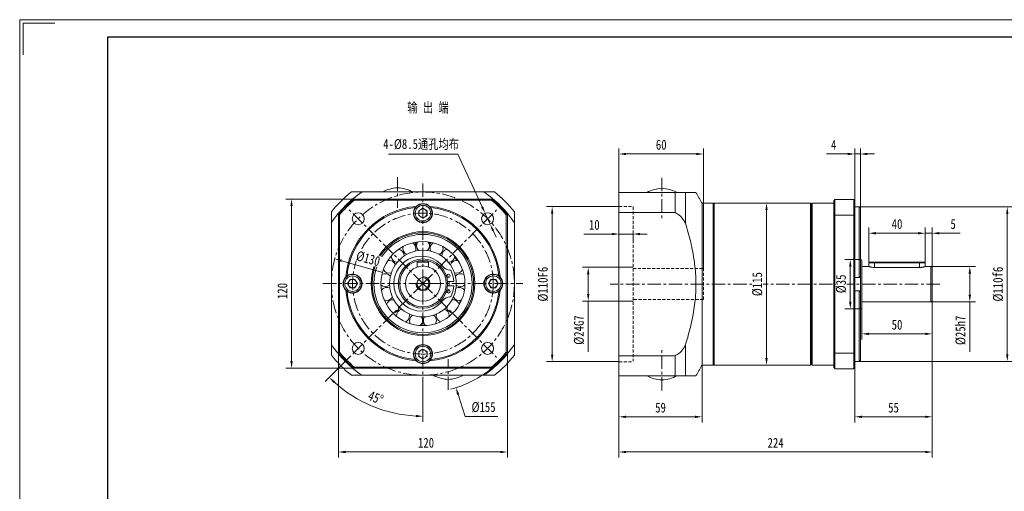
# Model space of a CAD drawing. Header units: millimetres. Extents: x -162 to 887, y -159 to 583.
# Tile 2 of 3: x -162 to 537, y 249 to 583. Entities that reach past the tile are written whole.
import ezdxf

# ---------------------------------------------------------------- set-up
doc = ezdxf.new("R2010")
doc.units = ezdxf.units.MM
doc.header["$LTSCALE"] = 1.5
doc.linetypes.add('CENTER', pattern=[10.16, 6.35, -1.27, 1.27, -1.27])
doc.linetypes.add('DASHED', pattern=[0.75, 0.5, -0.25])
doc.layers.get('0').update_dxf_attribs({"lineweight": 18})
for name, color, linetype, lineweight in [('1轮廓实线层', 7, 'Continuous', 18), ('3中心线层', 1, 'CENTER', 18), ('4虚线层', 6, 'DASHED', 18), ('7标注层', 4, 'Continuous', 18), ('图框_外框线', 7, 'Continuous', 18)]:
    doc.layers.add(name, color=color, linetype=linetype, lineweight=lineweight)
doc.styles.add('PC_TEXTSTYLE', font='txt', dxfattribs={"width": 0.8})
doc.styles.add('TH_GBDIM', font='txt', dxfattribs={"width": 0.8})
doc.dimstyles.new('TH_GBDIM', dxfattribs={"dimscale": 2, "dimtxt": 3.5, "dimasz": 2.5, "dimexe": 2, "dimexo": 0, "dimgap": 1.5, "dimtad": 1, "dimdec": 1, "dimdsep": 46, "dimtxsty": 'TH_GBDIM', "dimcen": 2.5, "dimdle": 5, "dimclrd": 4, "dimclre": 4, "dimclrt": 3, "dimadec": 0, "dimazin": 2, "dimtfac": 0.714286, "dimtdec": 1, "dimtmove": 0, "dimatfit": 3, "dimfxl": 1, "dimtolj": 1, "dimarcsym": 0})

# ---------------------------------------------------------------- blocks, each defined once
blk = doc.blocks.new('*X6')
at = {"layer": '7标注层', "transparency": 16777216}
for points in [[(268.35, 277.34), (268.35, 275.68), (263.35, 276.51)], [(480.85, 277.34), (480.85, 275.68), (485.85, 276.51)]]:
    blk.add_hatch(color=4, dxfattribs=at).paths.add_polyline_path(points, flags=0)
at = {"layer": '7标注层', "color": 4, "transparency": 16777216}
for p, q in [((263.35, 330.99), (263.35, 272.51)), ((485.85, 330.99), (485.85, 272.51)), ((268.35, 276.51), (480.85, 276.51))]:
    blk.add_line(p, q, dxfattribs=at)
at = {"layer": '7标注层', "color": 3, "transparency": 16777216, "insert": (374.6, 283.01), "char_height": 7, "width": 22.5244, "attachment_point": 5, "style": 'TH_GBDIM'}
blk.add_mtext('224', dxfattribs=at)
blk = doc.blocks.new('*X7')
at = {"layer": '7标注层', "transparency": 16777216}
for points in [[(268.35, 302.3), (268.35, 300.64), (263.35, 301.47)], [(317.35, 302.3), (317.35, 300.64), (322.35, 301.47)]]:
    blk.add_hatch(color=4, dxfattribs=at).paths.add_polyline_path(points, flags=0)
at = {"layer": '7标注层', "color": 4, "transparency": 16777216}
for p, q in [((322.35, 338.1), (322.35, 297.47)), ((263.35, 331.4), (263.35, 297.47)), ((268.35, 301.47), (317.35, 301.47))]:
    blk.add_line(p, q, dxfattribs=at)
at = {"layer": '7标注层', "color": 3, "transparency": 16777216, "insert": (292.85, 307.97), "char_height": 7, "width": 14.1244, "attachment_point": 5, "style": 'TH_GBDIM'}
blk.add_mtext('59', dxfattribs=at)
blk = doc.blocks.new('*X8')
at = {"layer": '7标注层', "transparency": 16777216}
for points in [[(268.35, 488.77), (268.35, 487.1), (263.35, 487.94)], [(318.35, 488.77), (318.35, 487.1), (323.35, 487.94)]]:
    blk.add_hatch(color=4, dxfattribs=at).paths.add_polyline_path(points, flags=0)
at = {"layer": '7标注层', "color": 4, "transparency": 16777216}
for p, q in [((263.35, 459.8), (263.35, 491.94)), ((323.35, 406.6), (323.35, 491.94)), ((268.35, 487.94), (318.35, 487.94))]:
    blk.add_line(p, q, dxfattribs=at)
at = {"layer": '7标注层', "color": 3, "transparency": 16777216, "insert": (293.35, 494.44), "char_height": 7, "width": 14.3733, "attachment_point": 5, "style": 'TH_GBDIM'}
blk.add_mtext('60', dxfattribs=at)
blk = doc.blocks.new('*X9')
at = {"layer": '7标注层', "transparency": 16777216}
for points in [[(258.35, 431.97), (258.35, 430.3), (263.35, 431.13)], [(278.35, 431.97), (278.35, 430.3), (273.35, 431.13)]]:
    blk.add_hatch(color=4, dxfattribs=at).paths.add_polyline_path(points, flags=0)
at = {"layer": '7标注层', "color": 4, "transparency": 16777216}
for p, q in [((258.35, 431.13), (238.28, 431.13)), ((263.35, 431.78), (263.35, 427.13)), ((273.35, 431.13), (263.35, 431.13)), ((273.35, 431.78), (273.35, 427.13)), ((278.35, 431.13), (283.35, 431.13))]:
    blk.add_line(p, q, dxfattribs=at)
at = {"layer": '7标注层', "color": 3, "transparency": 16777216, "insert": (245.81, 437.63), "char_height": 7, "width": 13.3156, "attachment_point": 5, "style": 'TH_GBDIM'}
blk.add_mtext('10', dxfattribs=at)
blk = doc.blocks.new('*X10')
at = {"layer": '7标注层', "transparency": 16777216}
for points in [[(215.06, 445.6), (216.72, 445.6), (215.89, 450.6)], [(215.06, 345.6), (216.72, 345.6), (215.89, 340.6)]]:
    blk.add_hatch(color=4, dxfattribs=at).paths.add_polyline_path(points, flags=0)
at = {"layer": '7标注层', "color": 4, "transparency": 16777216}
for p, q in [((263.35, 450.6), (211.89, 450.6)), ((215.89, 445.6), (215.89, 345.6)), ((263.35, 340.6), (211.89, 340.6))]:
    blk.add_line(p, q, dxfattribs=at)
at = {"layer": '7标注层', "color": 3, "transparency": 16777216, "insert": (209.39, 395.6), "char_height": 7, "width": 46.6044, "attachment_point": 5, "rotation": 90, "style": 'TH_GBDIM'}
blk.add_mtext('%%C110F6', dxfattribs=at)
blk = doc.blocks.new('*X11')
at = {"layer": '7标注层', "transparency": 16777216}
for points in [[(240.67, 402.6), (242.34, 402.6), (241.5, 407.6)], [(240.67, 388.6), (242.34, 388.6), (241.5, 383.6)]]:
    blk.add_hatch(color=4, dxfattribs=at).paths.add_polyline_path(points, flags=0)
at = {"layer": '7标注层', "color": 4, "transparency": 16777216}
for p, q in [((273.35, 407.6), (237.5, 407.6)), ((241.5, 402.6), (241.5, 388.6)), ((273.35, 383.6), (237.5, 383.6)), ((241.5, 383.6), (241.5, 347.53))]:
    blk.add_line(p, q, dxfattribs=at)
at = {"layer": '7标注层', "color": 3, "transparency": 16777216, "insert": (235, 363.06), "char_height": 7, "width": 38.5778, "attachment_point": 5, "rotation": 90, "style": 'TH_GBDIM'}
blk.add_mtext('%%C24G7', dxfattribs=at)
blk = doc.blocks.new('*X12')
at = {"layer": '7标注层', "transparency": 16777216}
for points in [[(440.85, 361.15), (440.85, 359.48), (435.85, 360.32)], [(480.85, 361.15), (480.85, 359.48), (485.85, 360.32)]]:
    blk.add_hatch(color=4, dxfattribs=at).paths.add_polyline_path(points, flags=0)
at = {"layer": '7标注层', "color": 4, "transparency": 16777216}
for p, q in [((435.85, 379.49), (435.85, 356.32)), ((485.85, 378.41), (485.85, 356.32)), ((440.85, 360.32), (480.85, 360.32))]:
    blk.add_line(p, q, dxfattribs=at)
at = {"layer": '7标注层', "color": 3, "transparency": 16777216, "insert": (460.85, 366.82), "char_height": 7, "width": 14.1867, "attachment_point": 5, "style": 'TH_GBDIM'}
blk.add_mtext('50', dxfattribs=at)
blk = doc.blocks.new('*X13')
at = {"layer": '7标注层', "transparency": 16777216}
for points in [[(435.85, 302.3), (435.85, 300.64), (430.85, 301.47)], [(480.85, 302.3), (480.85, 300.64), (485.85, 301.47)]]:
    blk.add_hatch(color=4, dxfattribs=at).paths.add_polyline_path(points, flags=0)
at = {"layer": '7标注层', "color": 4, "transparency": 16777216}
for p, q in [((485.85, 384.49), (485.85, 297.47)), ((430.85, 338.6), (430.85, 297.47)), ((480.85, 301.47), (435.85, 301.47))]:
    blk.add_line(p, q, dxfattribs=at)
at = {"layer": '7标注层', "color": 3, "transparency": 16777216, "insert": (458.35, 307.97), "char_height": 7, "width": 14, "attachment_point": 5, "style": 'TH_GBDIM'}
blk.add_mtext('55', dxfattribs=at)
blk = doc.blocks.new('*X14')
at = {"layer": '7标注层', "transparency": 16777216}
for points in [[(425.85, 488.77), (425.85, 487.1), (430.85, 487.94)], [(439.85, 488.77), (439.85, 487.1), (434.85, 487.94)]]:
    blk.add_hatch(color=4, dxfattribs=at).paths.add_polyline_path(points, flags=0)
at = {"layer": '7标注层', "color": 4, "transparency": 16777216}
for p, q in [((430.85, 454.8), (430.85, 491.94)), ((434.85, 449.52), (434.85, 491.94)), ((425.85, 487.94), (410.85, 487.94)), ((434.85, 487.94), (430.85, 487.94)), ((439.85, 487.94), (444.85, 487.94))]:
    blk.add_line(p, q, dxfattribs=at)
at = {"layer": '7标注层', "color": 3, "transparency": 16777216, "insert": (415.85, 494.44), "char_height": 7, "width": 6.8444, "attachment_point": 5, "style": 'TH_GBDIM'}
blk.add_mtext('4', dxfattribs=at)
blk = doc.blocks.new('*X15')
at = {"layer": '7标注层', "transparency": 16777216}
for points in [[(445.85, 432.55), (445.85, 430.88), (440.85, 431.71)], [(475.85, 432.55), (475.85, 430.88), (480.85, 431.71)]]:
    blk.add_hatch(color=4, dxfattribs=at).paths.add_polyline_path(points, flags=0)
at = {"layer": '7标注层', "color": 4, "transparency": 16777216}
for p, q in [((440.85, 411.09), (440.85, 435.71)), ((480.85, 411.09), (480.85, 435.71)), ((445.85, 431.71), (475.85, 431.71))]:
    blk.add_line(p, q, dxfattribs=at)
at = {"layer": '7标注层', "color": 3, "transparency": 16777216, "insert": (460.85, 438.21), "char_height": 7, "width": 14.56, "attachment_point": 5, "style": 'TH_GBDIM'}
blk.add_mtext('40', dxfattribs=at)
blk = doc.blocks.new('*X16')
at = {"layer": '7标注层', "transparency": 16777216}
for points in [[(475.85, 432.55), (475.85, 430.88), (480.85, 431.71)], [(490.85, 432.55), (490.85, 430.88), (485.85, 431.71)]]:
    blk.add_hatch(color=4, dxfattribs=at).paths.add_polyline_path(points, flags=0)
at = {"layer": '7标注层', "color": 4, "transparency": 16777216}
for p, q in [((480.85, 411.09), (480.85, 435.71)), ((485.85, 407.49), (485.85, 435.71)), ((475.85, 431.71), (470.85, 431.71)), ((480.85, 431.71), (485.85, 431.71)), ((490.85, 431.71), (505.58, 431.71))]:
    blk.add_line(p, q, dxfattribs=at)
at = {"layer": '7标注层', "color": 3, "transparency": 16777216, "insert": (500.71, 438.21), "char_height": 7, "width": 6.0356, "attachment_point": 5, "style": 'TH_GBDIM'}
blk.add_mtext('5', dxfattribs=at)
blk = doc.blocks.new('*X21')
at = {"layer": '7标注层', "transparency": 16777216}
for points in [[(538.31, 445.39), (539.98, 445.39), (539.14, 450.39)], [(538.31, 345.8), (539.98, 345.8), (539.14, 340.8)]]:
    blk.add_hatch(color=4, dxfattribs=at).paths.add_polyline_path(points, flags=0)
at = {"layer": '7标注层', "color": 4, "transparency": 16777216}
for p, q in [((434.05, 450.39), (543.14, 450.39)), ((539.14, 445.39), (539.14, 345.8)), ((434.05, 340.8), (543.14, 340.8))]:
    blk.add_line(p, q, dxfattribs=at)
at = {"layer": '7标注层', "color": 3, "transparency": 16777216, "insert": (532.64, 395.6), "char_height": 7, "width": 46.6044, "attachment_point": 5, "rotation": 90, "style": 'TH_GBDIM'}
blk.add_mtext('%%C110f6', dxfattribs=at)
blk = doc.blocks.new('*X23')
at = {"layer": '7标注层', "transparency": 16777216}
for points in [[(511.69, 403.1), (513.36, 403.1), (512.53, 408.1)], [(511.69, 388.1), (513.36, 388.1), (512.53, 383.1)]]:
    blk.add_hatch(color=4, dxfattribs=at).paths.add_polyline_path(points, flags=0)
at = {"layer": '7标注层', "color": 4, "transparency": 16777216}
for p, q in [((484.85, 408.1), (516.53, 408.1)), ((512.53, 403.1), (512.53, 388.1)), ((484.85, 383.1), (516.53, 383.1)), ((512.53, 383.1), (512.53, 347.56))]:
    blk.add_line(p, q, dxfattribs=at)
at = {"layer": '7标注层', "color": 3, "transparency": 16777216, "insert": (506.03, 362.83), "char_height": 7, "width": 38.5778, "attachment_point": 5, "rotation": 90, "style": 'TH_GBDIM'}
blk.add_mtext('%%C25h7', dxfattribs=at)
blk = doc.blocks.new('*X24')
at = {"layer": '7标注层', "transparency": 16777216}
for points in [[(166.95, 450.7), (165.43, 450), (168.29, 445.81)], [(174.7, 433.9), (173.19, 433.2), (171.85, 438.09)]]:
    blk.add_hatch(color=4, dxfattribs=at).paths.add_polyline_path(points, flags=0)
at = {"layer": '7标注层', "color": 4, "transparency": 16777216}
for p, q in [((99.7, 487.86), (148.87, 487.86)), ((148.87, 487.86), (166.19, 450.35)), ((171.85, 438.09), (168.29, 445.81)), ((173.94, 433.55), (176.04, 429.01))]:
    blk.add_line(p, q, dxfattribs=at)
at = {"layer": '7标注层', "color": 3, "transparency": 16777216, "insert": (122.79, 494.59), "char_height": 7, "width": 110.1333, "attachment_point": 5, "style": 'TH_GBDIM'}
blk.add_mtext('4-%%C8.5通孔均布', dxfattribs=at)
blk = doc.blocks.new('*X25')
at = {"layer": '7标注层', "transparency": 16777216}
for points in [[(69.11, 277.34), (69.11, 275.68), (64.11, 276.51)], [(179.11, 277.34), (179.11, 275.68), (184.11, 276.51)]]:
    blk.add_hatch(color=4, dxfattribs=at).paths.add_polyline_path(points, flags=0)
at = {"layer": '7标注层', "color": 4, "transparency": 16777216}
for p, q in [((64.11, 346.94), (64.11, 272.51)), ((184.11, 346.94), (184.11, 272.51)), ((69.11, 276.51), (179.11, 276.51))]:
    blk.add_line(p, q, dxfattribs=at)
at = {"layer": '7标注层', "color": 3, "transparency": 16777216, "insert": (126.31, 283.01), "char_height": 7, "width": 21.28, "attachment_point": 5, "style": 'TH_GBDIM'}
blk.add_mtext('120', dxfattribs=at)
blk = doc.blocks.new('*X26')
at = {"layer": '7标注层', "transparency": 16777216}
for points in [[(29.96, 450.99), (31.63, 450.99), (30.79, 455.99)], [(29.96, 340.99), (31.63, 340.99), (30.79, 335.99)]]:
    blk.add_hatch(color=4, dxfattribs=at).paths.add_polyline_path(points, flags=0)
at = {"layer": '7标注层', "color": 4, "transparency": 16777216}
for p, q in [((75.05, 455.99), (26.79, 455.99)), ((30.79, 340.99), (30.79, 450.99)), ((75.05, 335.99), (26.79, 335.99))]:
    blk.add_line(p, q, dxfattribs=at)
at = {"layer": '7标注层', "color": 3, "transparency": 16777216, "insert": (24.29, 390.74), "char_height": 7, "width": 21.28, "attachment_point": 5, "rotation": 90, "style": 'TH_GBDIM'}
blk.add_mtext('120', dxfattribs=at)
blk = doc.blocks.new('*X27')
at = {"transparency": 16777216}
for points in [[(60.61, 325.39), (61.76, 326.6), (57.56, 329.44)], [(119.13, 302.84), (119.08, 301.17), (124.11, 301.87)]]:
    blk.add_hatch(color=4, dxfattribs=at).paths.add_polyline_path(points, flags=0)
at = {"color": 4, "transparency": 16777216}
for p, q in [((71.76, 343.64), (54.73, 326.61)), ((124.11, 324.99), (124.11, 297.87))]:
    blk.add_line(p, q, dxfattribs=at)
blk.add_arc((124.11, 395.99), 94.12, 228.04428, 266.95572, dxfattribs=at)
at = {"color": 3, "transparency": 16777216, "insert": (90.58, 315.04), "char_height": 7, "width": 25.1409, "attachment_point": 5, "rotation": 337.5, "style": 'TH_GBDIM'}
blk.add_mtext('45%%D', dxfattribs=at)
blk = doc.blocks.new('*X28')
at = {"layer": '7标注层', "transparency": 16777216}
blk.add_hatch(color=4, dxfattribs=at).paths.add_polyline_path([(149.87, 317.61), (148.28, 317.11), (147.56, 322.12)], flags=0)
at = {"layer": '7标注层', "color": 4, "transparency": 16777216}
for p, q in [((124.11, 390.99), (124.11, 400.99)), ((119.11, 395.99), (129.11, 395.99)), ((154.03, 301.75), (149.08, 317.36)), ((177.3, 301.75), (154.03, 301.75))]:
    blk.add_line(p, q, dxfattribs=at)
blk.add_arc((124.11, 395.99), 77.5, 284.66166, 309.26803, dxfattribs=at)
at = {"layer": '7标注层', "color": 3, "transparency": 16777216, "insert": (167.17, 308.25), "char_height": 7, "width": 30.5511, "attachment_point": 5, "style": 'TH_GBDIM'}
blk.add_mtext('%%C155', dxfattribs=at)
blk = doc.blocks.new('*X31')
at = {"layer": '7标注层', "transparency": 16777216}
for points in [[(426.83, 408.1), (428.5, 408.1), (427.66, 413.1)], [(426.83, 383.1), (428.5, 383.1), (427.66, 378.1)]]:
    blk.add_hatch(color=4, dxfattribs=at).paths.add_polyline_path(points, flags=0)
at = {"layer": '7标注层', "color": 4, "transparency": 16777216}
for p, q in [((434.85, 413.1), (423.66, 413.1)), ((427.66, 408.1), (427.66, 383.1)), ((434.85, 378.1), (423.66, 378.1))]:
    blk.add_line(p, q, dxfattribs=at)
at = {"layer": '7标注层', "color": 3, "transparency": 16777216, "insert": (421.16, 395.79), "char_height": 7, "width": 22.5867, "attachment_point": 5, "rotation": 90, "style": 'TH_GBDIM'}
blk.add_mtext('%%C35', dxfattribs=at)
blk = doc.blocks.new('*X32')
at = {"layer": '7标注层', "transparency": 16777216}
for points in [[(367.32, 448.1), (368.99, 448.1), (368.15, 453.1)], [(367.32, 343.1), (368.99, 343.1), (368.15, 338.1)]]:
    blk.add_hatch(color=4, dxfattribs=at).paths.add_polyline_path(points, flags=0)
at = {"layer": '7标注层', "color": 4, "transparency": 16777216}
for p, q in [((368.47, 453.1), (364.15, 453.1)), ((368.15, 448.1), (368.15, 343.1)), ((368.47, 338.1), (364.15, 338.1))]:
    blk.add_line(p, q, dxfattribs=at)
at = {"layer": '7标注层', "color": 3, "transparency": 16777216, "insert": (361.65, 395.6), "char_height": 7, "width": 30.5511, "attachment_point": 5, "rotation": 90, "style": 'TH_GBDIM'}
blk.add_mtext('%%C115', dxfattribs=at)
blk = doc.blocks.new('*X33')
at = {"layer": '7标注层', "transparency": 16777216}
blk.add_hatch(color=4, dxfattribs=at).paths.add_polyline_path([(66.56, 412.98), (66.11, 411.37), (61.52, 413.53)], flags=0)
at = {"layer": '7标注层', "color": 4, "transparency": 16777216}
blk.add_line((95.67, 403.96), (66.33, 412.18), dxfattribs=at)
at = {"layer": '7标注层', "color": 3, "transparency": 16777216, "insert": (85.16, 413.65), "char_height": 7, "width": 33.3122, "attachment_point": 5, "rotation": 344.34771, "style": 'TH_GBDIM'}
blk.add_mtext('%%C130', dxfattribs=at)

msp = doc.modelspace()

# ---------------------------------------------------------------- linework, layer by layer
at = {"color": 7, "linetype": 'Continuous', "lineweight": 15}
for p, q in [((75.051671, 455.988709), (173.158757, 455.988709)), ((172.872521, 455.188707), (75.337907, 455.188707)), ((303.187582, 460.595613), (263.347009, 460.595613)), ((263.347009, 460.595613), (263.347009, 446.401617)), ((303.187582, 446.401617), (303.187582, 460.595613)), ((310.482524, 438.801926), (310.482524, 460.595613)), ((415.847009, 444.362918), (415.847009, 454.795613)), ((416.647009, 455.595613), (416.647009, 444.649156)), ((430.047009, 455.595613), (416.647009, 455.595613)), ((430.047009, 444.649156), (430.047009, 455.595613)), ((430.847009, 454.795613), (430.847009, 444.362918)), ((121.105216, 447.720759), (124.105215, 449.45281)), ((121.105216, 444.256656), (121.105216, 447.720759)), ((124.105215, 449.45281), (127.105215, 447.720759)), ((127.105215, 447.720759), (127.105215, 444.256656)), ((322.347009, 453.095613), (322.347009, 338.095613)), ((330.347009, 453.095613), (330.347009, 338.095613)), ((330.847009, 453.095613), (330.847009, 338.095613)), ((399.347009, 338.095613), (399.347009, 453.095613)), ((399.847009, 452.595613), (399.847009, 338.595613)), ((400.647009, 453.095613), (400.647009, 395.595613)), ((434.047009, 450.389988), (430.847009, 450.389988)), ((434.047009, 400.347083), (434.047009, 450.389988)), ((434.847009, 449.516388), (434.847009, 401.090158)), ((59.105215, 446.794711), (59.105215, 439.195022)), ((64.105218, 346.935165), (64.105218, 445.042249)), ((64.905217, 444.756013), (64.905217, 347.221405)), ((124.105215, 442.524605), (121.105216, 444.256656)), ((127.105215, 444.256656), (124.105215, 442.524605)), ((183.305217, 347.221405), (183.305217, 444.756013)), ((184.105215, 445.042249), (184.105215, 346.935165)), ((189.105214, 446.794711), (189.105214, 439.195022)), ((263.347009, 344.78961), (263.347009, 446.401617)), ((263.347009, 446.401617), (303.187582, 446.401617)), ((415.847009, 346.828309), (415.847009, 444.362918)), ((416.647009, 444.649156), (416.647009, 346.542071)), ((416.647009, 444.649156), (430.047009, 444.649156)), ((430.047009, 346.542071), (430.047009, 444.649156)), ((430.847009, 444.362918), (430.847009, 346.828309)), ((59.105215, 439.195022), (59.105215, 352.782395)), ((189.105214, 439.195022), (189.105214, 352.782395)), ((110.70135, 415.49377), (110.708857, 415.757196)), ((120.505215, 411.488708), (120.105216, 411.088708)), ((120.105216, 411.088708), (120.105216, 407.831427)), ((128.105215, 411.088708), (120.105216, 411.088708)), ((120.505215, 411.488708), (127.705216, 411.488708)), ((127.705216, 411.488708), (128.105215, 411.088708)), ((128.105215, 411.088708), (128.105215, 407.831427)), ((435.847009, 412.095613), (435.847009, 395.595613)), ((440.847009, 410.695613), (440.847009, 408.095613)), ((444.847009, 410.695613), (440.847009, 410.695613)), ((441.247009, 411.095613), (444.847009, 411.095613)), ((444.847009, 411.095613), (476.847009, 411.095613)), ((444.847009, 410.695613), (444.847009, 411.095613)), ((476.847009, 410.695613), (444.847009, 410.695613)), ((444.847009, 410.695613), (444.847009, 407.438333)), ((476.847009, 407.438333), (444.847009, 407.438333)), ((476.847009, 411.095613), (480.447009, 411.095613)), ((476.847009, 411.095613), (476.847009, 410.695613)), ((480.847009, 410.695613), (476.847009, 410.695613)), ((476.847009, 410.695613), (476.847009, 407.438333)), ((480.847009, 410.695613), (480.847009, 408.095613)), ((484.847009, 395.595613), (484.847009, 408.095613)), ((485.847009, 407.095613), (485.847009, 395.595613)), ((70.641113, 395.988708), (72.373165, 398.988708)), ((72.373165, 398.988708), (75.837267, 398.988708)), ((75.837267, 398.988708), (77.569319, 395.988708)), ((143.892901, 405.488708), (143.223672, 405.488708)), ((170.641113, 395.988708), (172.373164, 398.988708)), ((172.373164, 398.988708), (175.837265, 398.988708)), ((175.837265, 398.988708), (177.569316, 395.988708)), ((430.847009, 400.347083), (434.047009, 400.347083)), ((434.847009, 390.033425), (434.847009, 401.165886)), ((72.373165, 392.988708), (70.641113, 395.988708)), ((75.837267, 392.988708), (72.373165, 392.988708)), ((77.569319, 395.988708), (75.837267, 392.988708)), ((141.540811, 397.488708), (146.003902, 397.488708)), ((146.003902, 394.488708), (141.540811, 394.488708)), ((172.373164, 392.988708), (170.641113, 395.988708)), ((175.837265, 392.988708), (172.373164, 392.988708)), ((177.569316, 395.988708), (175.837265, 392.988708)), ((400.647009, 395.595613), (400.647009, 338.095613)), ((435.847009, 395.595613), (435.847009, 379.095613)), ((484.847009, 383.095613), (484.847009, 395.595613)), ((485.847009, 395.595613), (485.847009, 384.095613)), ((143.223672, 386.488708), (143.892901, 386.488708)), ((434.047009, 390.844143), (430.847009, 390.844143)), ((434.047009, 340.801238), (434.047009, 390.844143)), ((434.847009, 390.101068), (434.847009, 341.674838)), ((107.684852, 378.945154), (107.175356, 378.497152)), ((107.684852, 378.945154), (107.175356, 378.497152)), ((141.035077, 378.497152), (140.52558, 378.945154)), ((141.035077, 378.497152), (140.52558, 378.945154)), ((142.782981, 372.725672), (142.812276, 373.2454)), ((59.105215, 352.782395), (59.105215, 345.182706)), ((189.105214, 352.782395), (189.105214, 345.182706)), ((310.482524, 330.595613), (310.482524, 352.389301)), ((121.105216, 347.720758), (124.105215, 349.452809)), ((121.105216, 344.256659), (121.105216, 347.720758)), ((124.105215, 342.524607), (121.105216, 344.256659)), ((124.105215, 349.452809), (127.105215, 347.720758)), ((127.105215, 344.256659), (124.105215, 342.524607)), ((127.105215, 347.720758), (127.105215, 344.256659)), ((263.347009, 344.78961), (263.347009, 330.595613)), ((303.187582, 344.78961), (263.347009, 344.78961)), ((303.187582, 330.595613), (303.187582, 344.78961)), ((415.847009, 336.395613), (415.847009, 346.828309)), ((416.647009, 346.542071), (416.647009, 335.595613)), ((430.047009, 346.542071), (416.647009, 346.542071)), ((430.047009, 335.595613), (430.047009, 346.542071)), ((430.847009, 346.828309), (430.847009, 336.395613)), ((173.158757, 335.988708), (75.051671, 335.988708)), ((75.337907, 336.788707), (172.872521, 336.788707)), ((430.847009, 340.801238), (434.047009, 340.801238)), ((263.347009, 330.595613), (303.187582, 330.595613)), ((416.647009, 335.595613), (430.047009, 335.595613))]:
    msp.add_line(p, q, dxfattribs=at)
for points in [[(141.512837, 402.541166), (141.852205, 401.556862), (142.213093, 400.238975)], [(142.213093, 391.738441), (141.852205, 390.420554), (141.512837, 389.436251)], [(142.644633, 397.488708), (142.705215, 395.988708), (142.644633, 394.488708)], [(97.03497, 384.242023), (97.020363, 383.9669), (97.02632, 383.468275)]]:
    msp.add_lwpolyline(points, dxfattribs=at)
for centre, radius in [((124.105215, 445.988708), 6.5), ((124.105215, 445.988708), 5.5), ((78.143274, 441.950649), 4.25), ((170.067156, 441.950649), 4.25), ((124.105215, 395.988708), 36.8), ((124.105215, 395.988708), 36), ((124.105215, 395.988708), 34.9), ((124.105215, 395.988708), 29.833333), ((124.105215, 395.988708), 23.666667), ((124.105215, 395.988708), 17.5), ((124.105215, 395.988708), 16.5), ((124.105215, 395.988708), 12.5), ((74.105215, 395.988708), 6.5), ((74.105215, 395.988708), 5.5), ((124.105215, 395.988708), 4.25), ((142.187251, 401.488708), 1.25), ((174.105215, 395.988708), 6.5), ((174.105215, 395.988708), 5.5), ((142.187251, 390.488708), 1.25), ((78.143274, 350.026767), 4.25), ((124.105215, 345.988708), 6.5), ((124.105215, 345.988708), 5.5), ((170.067156, 350.026767), 4.25)]:
    msp.add_circle(centre, radius, dxfattribs=at)
for centre, radius, start, end in [((107.280639, 439.016356), 25, 92.694866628, 118.49075525), ((104.929791, 439.016356), 25, 61.50924475, 87.305133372), ((295.022433, 438.623261), 25, 92.694866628, 118.49075525), ((292.671585, 438.623261), 25, 61.50924475, 87.305133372), ((124.105215, 395.988708), 78.049891, 123.612483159, 146.387516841), ((124.105215, 395.988708), 82.5, 128.012279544, 141.987720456), ((124.105215, 395.988708), 77.5, 129.268026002, 140.731973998), ((124.105215, 395.988708), 76.7, 129.480742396, 140.519257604), ((124.105215, 395.988708), 78.049891, 33.612483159, 56.387516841), ((124.105215, 395.988708), 76.7, 39.480742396, 50.519257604), ((124.105215, 395.988708), 77.5, 39.268026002, 50.731973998), ((124.105215, 395.988708), 82.5, 38.012279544, 51.987720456), ((124.105215, 395.988708), 55, 94.955981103, 175.044018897), ((124.105215, 395.988708), 54.2, 95.818375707, 174.181624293), ((124.105215, 445.988708), 6.75, 144.489259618, 35.510740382), ((124.105215, 445.988708), 6.75, 45.257520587, 134.742479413), ((124.105215, 445.988708), 3, 120, 180), ((124.105215, 445.988708), 3, 60, 120), ((124.105215, 445.988708), 3, 0, 60), ((124.105215, 395.988708), 55, 4.955981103, 85.044018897), ((124.105215, 395.988708), 54.2, 5.818375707, 84.181624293), ((124.105215, 445.988708), 3, 180, 240), ((124.105215, 445.988708), 3, 240, 300), ((124.105215, 445.988708), 3, 300, 360), ((106.083857, 415.757197), 4.625, 360, 80.569804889), ((114.442001, 420.93234), 4.625, 162.959606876, 246.794570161), ((114.442001, 420.93234), 4.625, 0, 59.3933343), ((124.105215, 420.388708), 6.7565, 130.953160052, 151.166174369), ((124.105215, 420.388708), 6.7565, 130.953160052, 151.166174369), ((114.442001, 420.93234), 4.625, 335.558371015, 0), ((124.105215, 420.388708), 5.9565, 135.530330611, 155.948185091), ((124.105215, 422.738708), 4.625, 141.783136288, 225.618099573), ((124.105215, 422.738708), 4.625, 314.381900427, 360), ((124.105215, 422.738708), 4.625, 0, 38.216863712), ((124.105215, 420.388708), 5.9565, 24.051814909, 44.469669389), ((124.105215, 420.388708), 6.7565, 28.833825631, 49.046839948), ((124.105215, 420.388708), 6.7565, 28.833825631, 49.046839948), ((133.76843, 420.93234), 4.625, 120.6066657, 204.441628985), ((133.76843, 420.93234), 4.625, 293.205429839, 0), ((142.126574, 415.757197), 4.625, 99.430195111, 183.265158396), ((133.76843, 420.93234), 4.625, 0, 17.040393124), ((106.083857, 415.757197), 4.625, 184.136077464, 267.971040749), ((122.975215, 395.988708), 19.5, 37.43371061, 322.56628939), ((142.126574, 415.757197), 4.625, 272.028959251, 355.863922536), ((124.105215, 395.988708), 29.36, 34.282835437, 39.834811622), ((434.847009, 412.095613), 1, 0, 90), ((100.159597, 407.912209), 4.625, 205.312548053, 289.147511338), ((100.159597, 407.912209), 4.625, 17.911312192, 101.746275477), ((143.223672, 411.488708), 6, 217.43371061, 270), ((148.050833, 407.912209), 4.625, 78.253724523, 162.088687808), ((148.050833, 407.912209), 4.625, 250.852488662, 334.687451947), ((484.847009, 407.095613), 1, 0, 90), ((74.105215, 395.988708), 6.75, 135.257520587, 224.742479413), ((74.105215, 395.988708), 6.75, 234.489259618, 125.510740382), ((74.105215, 395.988708), 3, 90, 150), ((74.105215, 395.988708), 3, 30, 90), ((97.469326, 398.456887), 4.625, 39.08778278, 122.922746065), ((124.105215, 395.988708), 21.95, 3.918483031, 25.645502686), ((150.741104, 398.456887), 4.625, 57.077253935, 140.91221722), ((174.105215, 395.988708), 6.75, 54.489259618, 305.510740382), ((174.105215, 395.988708), 3, 90, 150), ((174.105215, 395.988708), 3, 30, 90), ((174.105215, 395.988708), 6.75, 315.257520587, 44.742479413), ((74.105215, 395.988708), 3, 150, 210), ((74.105215, 395.988708), 3, 210, 270), ((74.105215, 395.988708), 3, 270, 330), ((74.105215, 395.988708), 3, 330, 30), ((97.469326, 398.456887), 4.625, 226.489018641, 310.323981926), ((98.376379, 388.668223), 4.625, 60.264253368, 144.099216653), ((124.105215, 395.988708), 21.95, 334.354497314, 356.081516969), ((149.834051, 388.668223), 4.625, 35.900783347, 119.735746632), ((150.741104, 398.456887), 4.625, 229.676018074, 313.510981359), ((174.105215, 395.988708), 3, 150, 210), ((174.105215, 395.988708), 3, 210, 270), ((174.105215, 395.988708), 3, 270, 330), ((174.105215, 395.988708), 3, 330, 30), ((124.105215, 395.988708), 55, 184.955981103, 265.044018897), ((124.105215, 395.988708), 54.2, 185.818375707, 264.181624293), ((98.376379, 388.668223), 4.625, 247.665489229, 331.500452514), ((124.105215, 395.988708), 55, 274.955981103, 355.044018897), ((124.105215, 395.988708), 54.2, 275.818375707, 354.181624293), ((143.223672, 380.488708), 6, 90, 142.56628939), ((149.834051, 388.668223), 4.625, 208.499547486, 292.334510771), ((102.758254, 379.868231), 4.625, 81.440723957, 165.275687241), ((102.758254, 379.868231), 4.625, 268.841959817, 352.676923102), ((110.023155, 373.2454), 4.625, 102.617194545, 186.45215783), ((138.187276, 373.2454), 4.625, 0, 77.382805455), ((145.452176, 379.868231), 4.625, 187.323076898, 271.158040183), ((145.452176, 379.868231), 4.625, 14.724312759, 98.559276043), ((124.105215, 395.988708), 29.36, 330.753423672, 336.305399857), ((434.847009, 379.095613), 1, 270, 360), ((484.847009, 384.095613), 1, 270, 0), ((110.023155, 373.2454), 4.625, 290.018430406, 0), ((110.023155, 373.2454), 4.625, 0, 13.853393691), ((119.189916, 369.694178), 4.625, 123.793665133, 207.628628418), ((119.189916, 369.694178), 4.625, 360, 35.029864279), ((129.020515, 369.694178), 4.625, 144.970135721, 228.805099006), ((129.020515, 369.694178), 4.625, 0, 56.206334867), ((138.187276, 373.2454), 4.625, 166.146606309, 249.981569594), ((119.189916, 369.694178), 4.625, 311.194900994, 360), ((129.020515, 369.694178), 4.625, 332.371371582, 0), ((124.105215, 395.988708), 78.049891, 213.612483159, 236.387516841), ((124.105215, 345.988708), 6.75, 324.489259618, 215.510740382), ((124.105215, 395.988708), 78.049891, 303.612483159, 326.387516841), ((124.105215, 395.988708), 82.5, 218.012279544, 231.987720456), ((124.105215, 395.988708), 77.5, 219.268026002, 230.731973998), ((124.105215, 395.988708), 76.7, 219.480742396, 230.519257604), ((124.105215, 345.988708), 3, 120, 180), ((124.105215, 345.988708), 3, 180, 240), ((124.105215, 345.988708), 3, 60, 120), ((124.105215, 345.988708), 3, 240, 300), ((124.105215, 345.988708), 3, 0, 60), ((124.105215, 345.988708), 3, 300, 0), ((124.105215, 395.988708), 76.7, 309.480742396, 320.519257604), ((124.105215, 395.988708), 77.5, 309.268026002, 320.731973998), ((124.105215, 395.988708), 82.5, 308.012279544, 321.987720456), ((124.105215, 345.988708), 6.75, 225.257520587, 314.742479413), ((143.280639, 352.96106), 25, 241.50924475, 267.305133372), ((140.929791, 352.96106), 25, 272.694866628, 298.49075525), ((295.022433, 352.567966), 25, 241.50924475, 267.305133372), ((292.671585, 352.567966), 25, 272.694866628, 298.49075525)]:
    msp.add_arc(centre, radius, start, end, dxfattribs=at)
at = {"color": 4}
msp.add_arc((124.105215, 395.988708), 5, 180, 90, dxfattribs=at)
at = {"color": 7, "linetype": 'Continuous', "lineweight": 15}
for points, knots in [([(80.898901, 460.988705), (80.350032, 460.988705), (79.248054, 460.988705), (77.460237, 460.988705), (75.594454, 460.988705), (74.128316, 460.988705), (73.509779, 460.988705), (73.299212, 460.988705)], [0, 0, 0, 0, 1.3167960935, 2.6437637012, 4.5718705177, 6.5689389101, 7.5996890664, 7.5996890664, 7.5996890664, 7.5996890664]), ([(80.898901, 460.988705), (84.180553, 460.988705), (90.743005, 460.988705), (99.708813, 460.988705), (107.689764, 460.988705), (114.641531, 460.988705), (121.536412, 460.988705), (128.349811, 460.988705), (135.057283, 460.988705), (141.78603, 460.988705), (148.516646, 460.988705), (155.238188, 460.988705), (161.504469, 460.988705), (165.504755, 460.988705), (167.311528, 460.988705)], [0, 0, 0, 0, 10.0979883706, 20.1933525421, 27.0532942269, 33.9178061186, 40.7757319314, 47.3661796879, 53.9626358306, 60.5542375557, 67.3147405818, 74.0796711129, 80.8423114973, 86.41262725, 86.41262725, 86.41262725, 86.41262725]), ([(174.911219, 460.988705), (174.691397, 460.988705), (174.247769, 460.988705), (173.163859, 460.988705), (171.617694, 460.988705), (169.572593, 460.988705), (168.060297, 460.988705), (167.311528, 460.988705)], [0, 0, 0, 0, 1.0752777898, 2.1700457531, 3.9582889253, 5.7967600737, 7.5996909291, 7.5996909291, 7.5996909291, 7.5996909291]), ([(310.482524, 460.595613), (310.192805, 460.595613), (309.611131, 460.595613), (308.400842, 460.595613), (306.768526, 460.595613), (305.097981, 460.595613), (303.851871, 460.595613), (303.409328, 460.595613), (303.187582, 460.595613)], [0, 0, 0, 0, 1.2639027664, 2.5375617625, 4.3882142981, 6.3050606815, 6.7989413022, 7.2949421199, 7.2949421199, 7.2949421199, 7.2949421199]), ([(310.482524, 460.595613), (311.484547, 460.595613), (312.989239, 460.595613), (314.629862, 460.595613), (315.714422, 460.595613), (316.614078, 460.595613), (317.317695, 460.595613), (317.78358, 460.595613), (318.011512, 460.595613), (317.994289, 460.595613), (317.988779, 460.595613)], [0, 0, 0, 0, 1.7541932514, 2.6341927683, 3.5141589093, 4.4064779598, 5.2987591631, 6.1974139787, 7.0960458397, 7.5188732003, 7.5188732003, 7.5188732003, 7.5188732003]), ([(434.047009, 450.389988), (434.174563, 450.249902), (434.430493, 449.968827), (434.707873, 449.667524), (434.847009, 449.516388)], [0, 0, 0, 0, 0.5903760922, 1.1845599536, 1.1845599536, 1.1845599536, 1.1845599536]), ([(303.187582, 446.401617), (303.644951, 446.181813), (304.567978, 445.738222), (306.094709, 444.653977), (307.710679, 443.109926), (308.995971, 441.397548), (309.894858, 439.934475), (310.286405, 439.179886), (310.482524, 438.801926)], [0, 0, 0, 0, 1.5207144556, 3.0689944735, 5.598024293, 8.1980902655, 9.4712852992, 10.7489823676, 10.7489823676, 10.7489823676, 10.7489823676]), ([(310.482524, 352.389301), (311.045391, 354.196069), (312.275635, 358.145081), (313.939117, 364.30678), (315.445689, 370.868889), (316.657373, 377.542921), (317.519321, 384.32247), (317.995994, 391.189862), (318.061736, 398.062539), (317.696563, 404.91452), (316.938293, 411.722924), (315.807824, 418.533076), (314.326144, 425.328028), (312.556245, 432.108902), (311.173704, 436.571115), (310.482524, 438.801926)], [0, 0, 0, 0, 5.6773329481, 12.4088151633, 19.1424665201, 25.8719743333, 32.7512025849, 39.6356854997, 46.5135899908, 53.3584161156, 60.209546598, 67.0562470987, 74.0603460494, 81.0683229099, 88.0744458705, 88.0744458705, 88.0744458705, 88.0744458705]), ([(444.847009, 407.438333), (444.631807, 407.441761), (444.194941, 407.448721), (443.561918, 407.502973), (442.960562, 407.583046), (442.41066, 407.682752), (441.916837, 407.792744), (441.499852, 407.900499), (441.168568, 407.995543), (440.953129, 408.061739), (440.84838, 408.095171), (440.858187, 408.092041), (440.861339, 408.091035)], [0, 0, 0, 0, 0.4147040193, 0.8418583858, 1.256449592, 1.682354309, 2.1105004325, 2.5504700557, 2.9880982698, 3.4392288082, 3.8625582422, 4.063028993, 4.063028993, 4.063028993, 4.063028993]), ([(480.83268, 408.091035), (480.835029, 408.091783), (480.841443, 408.093825), (480.733863, 408.059556), (480.527928, 407.996399), (480.219071, 407.907515), (479.821265, 407.803594), (479.332827, 407.692746), (478.768938, 407.588298), (478.139176, 407.503181), (477.491903, 407.448203), (477.05267, 407.441481), (476.847009, 407.438333)], [0, 0, 0, 0, 0.2358945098, 0.6441306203, 1.0639504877, 1.4777345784, 1.9025592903, 2.3341359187, 2.7778970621, 3.2139971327, 3.6638239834, 4.0598973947, 4.0598973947, 4.0598973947, 4.0598973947]), ([(310.482524, 352.389301), (310.192768, 351.84043), (309.61102, 350.738452), (308.401375, 348.950636), (306.765448, 347.084855), (304.913124, 345.618713), (303.625816, 345.000176), (303.187582, 344.78961)], [0, 0, 0, 0, 1.8624142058, 3.739204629, 6.466219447, 9.2907737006, 10.7486128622, 10.7486128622, 10.7486128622, 10.7486128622]), ([(434.847009, 341.674838), (434.708735, 341.524641), (434.431337, 341.223323), (434.17538, 340.94222), (434.047009, 340.801238)], [0, 0, 0, 0, 0.5904674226, 1.1845599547, 1.1845599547, 1.1845599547, 1.1845599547]), ([(73.299212, 330.988709), (73.519034, 330.988709), (73.962663, 330.988709), (75.04657, 330.988709), (76.592737, 330.988709), (78.637837, 330.988709), (80.150133, 330.988709), (80.898901, 330.988709)], [0, 0, 0, 0, 1.0752776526, 2.1700447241, 3.9582885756, 5.7967584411, 7.5996890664, 7.5996890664, 7.5996890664, 7.5996890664]), ([(167.311528, 330.988709), (165.50476, 330.988709), (161.555748, 330.988709), (155.394049, 330.988709), (148.831939, 330.988709), (142.157908, 330.988709), (135.378358, 330.988709), (128.510967, 330.988709), (121.638289, 330.988709), (114.786308, 330.988709), (107.977905, 330.988709), (101.167752, 330.988709), (94.372801, 330.988709), (87.591927, 330.988709), (83.129714, 330.988709), (80.898901, 330.988709)], [0, 0, 0, 0, 5.570211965, 12.1746823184, 18.7812797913, 25.3838135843, 32.1332413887, 38.8878257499, 45.6359553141, 52.3516311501, 59.073492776, 65.7910051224, 72.6629495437, 79.5386956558, 86.41262725, 86.41262725, 86.41262725, 86.41262725]), ([(167.311528, 330.988709), (167.860399, 330.988709), (168.962378, 330.988709), (170.750191, 330.988709), (172.615974, 330.988709), (174.082115, 330.988709), (174.700653, 330.988709), (174.911219, 330.988709)], [0, 0, 0, 0, 1.3167986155, 2.6437631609, 4.5718702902, 6.5689406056, 7.5996909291, 7.5996909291, 7.5996909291, 7.5996909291]), ([(303.187582, 330.595613), (303.644917, 330.595613), (304.567878, 330.595613), (306.09523, 330.595613), (307.707262, 330.595613), (309.265094, 330.595613), (310.079363, 330.595613), (310.482524, 330.595613)], [0, 0, 0, 0, 1.0321578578, 2.0830253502, 3.7995593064, 5.5643077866, 7.2949421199, 7.2949421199, 7.2949421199, 7.2949421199]), ([(317.987012, 330.595613), (317.993256, 330.595613), (318.012402, 330.595613), (317.791278, 330.595613), (317.346026, 330.595613), (316.668658, 330.595613), (315.78717, 330.595613), (314.708125, 330.595613), (313.045163, 330.595613), (311.50834, 330.595613), (310.482524, 330.595613)], [0, 0, 0, 0, 0.4228434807, 1.2965759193, 2.1703285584, 3.0504335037, 3.9305741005, 4.8260366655, 5.7215352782, 7.5191978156, 7.5191978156, 7.5191978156, 7.5191978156])]:
    msp.add_open_spline(points, degree=3, knots=knots, dxfattribs=at)
for points in [[(75.051671, 455.988709), (75.337907, 455.188707)], [(173.158757, 455.988709), (172.872521, 455.188707)], [(322.347009, 453.095613), (318.016882, 460.595613)], [(415.847009, 454.795613), (416.647009, 455.595613)], [(430.047009, 455.595613), (430.847009, 454.795613)], [(119.353745, 450.783082), (118.610671, 449.909483)], [(129.59976, 449.909483), (128.856685, 450.783082)], [(330.347009, 453.095613), (322.347009, 453.095613)], [(330.847009, 453.095613), (330.347009, 452.595613)], [(399.347009, 453.095613), (330.847009, 453.095613)], [(399.847009, 452.595613), (399.347009, 453.095613)], [(400.647009, 453.095613), (399.847009, 452.295613)], [(415.847009, 453.095613), (400.647009, 453.095613)], [(64.105218, 445.042249), (64.905217, 444.756013)], [(183.305217, 444.756013), (184.105215, 445.042249)], [(415.847009, 444.362918), (416.647009, 444.649156)], [(430.047009, 444.649156), (430.847009, 444.362918)], [(440.847009, 408.095613), (435.847009, 408.095613)], [(441.247009, 411.095613), (440.847009, 410.695613)], [(480.847009, 410.695613), (480.447009, 411.095613)], [(484.847009, 408.095613), (480.847009, 408.095613)], [(70.184437, 401.483253), (69.310842, 400.740178)], [(178.899592, 400.740178), (178.025989, 401.483253)], [(434.847009, 401.090158), (434.047009, 400.347083)], [(69.310842, 391.237238), (70.184437, 390.494163)], [(178.025989, 390.494163), (178.899592, 391.237238)], [(434.047009, 390.844143), (434.847009, 390.101068)], [(435.847009, 383.095613), (484.847009, 383.095613)], [(64.105218, 346.935165), (64.905217, 347.221405)], [(183.305217, 347.221405), (184.105215, 346.935165)], [(415.847009, 346.828309), (416.647009, 346.542071)], [(430.047009, 346.542071), (430.847009, 346.828309)], [(75.337907, 336.788707), (75.051671, 335.988708)], [(118.610671, 342.067931), (119.353745, 341.194332)], [(128.856685, 341.194332), (129.59976, 342.067931)], [(172.872521, 336.788707), (173.158757, 335.988708)], [(318.016882, 330.595613), (322.347009, 338.095613)], [(322.347009, 338.095613), (330.347009, 338.095613)], [(330.347009, 338.595613), (330.847009, 338.095613)], [(330.847009, 338.095613), (399.347009, 338.095613)], [(399.347009, 338.095613), (399.847009, 338.595613)], [(399.847009, 338.895613), (400.647009, 338.095613)], [(400.647009, 338.095613), (415.847009, 338.095613)], [(416.647009, 335.595613), (415.847009, 336.395613)], [(430.847009, 336.395613), (430.047009, 335.595613)]]:
    msp.add_open_spline(points, degree=1, dxfattribs=at)
at = {"layer": '3中心线层'}
for p, q in [((106.105215, 471.425295), (106.105215, 449.708605)), ((293.847006, 471.032201), (293.847006, 441.510222)), ((124.105215, 466.988708), (124.105215, 324.988708)), ((124.105215, 395.988708), (71.758602, 448.335322)), ((124.105215, 395.988708), (176.451829, 448.335322)), ((53.105215, 395.988708), (195.105215, 395.988708)), ((124.105215, 395.988708), (71.758602, 343.642094)), ((124.105215, 395.988708), (176.451829, 343.642094)), ((491.208995, 395.595613), (256.975031, 395.595613)), ((293.847006, 320.159026), (293.847006, 349.897527)), ((142.105215, 320.552121), (142.105215, 342.268811))]:
    msp.add_line(p, q, dxfattribs=at)
for radius in [65, 50]:
    msp.add_circle((124.105215, 395.988708), radius, dxfattribs=at)
at = {"layer": '4虚线层', "lineweight": 15, "ltscale": 3}
for p, q in [((263.347009, 450.595613), (273.347007, 450.595613)), ((273.347007, 450.595613), (273.347007, 340.842293)), ((273.347007, 406.595613), (323.347006, 406.595613)), ((323.347006, 384.595613), (323.347006, 406.595613)), ((323.347006, 384.595613), (273.347007, 384.595613)), ((263.347009, 340.595613), (273.347007, 340.595613))]:
    msp.add_line(p, q, dxfattribs=at)
at = {"layer": '图框_外框线', "color": 3}
msp.add_lwpolyline([(-159.814882, 558.22377), (-159.814882, 580.707225), (-137.331427, 580.707225)], dxfattribs=at)

# ---------------------------------------------------------------- texts
at = {"color": 3, "insert": (112.974717, 524.408406), "char_height": 7, "width": 76.19360251, "attachment_point": 1, "style": 'PC_TEXTSTYLE'}
msp.add_mtext('输 出 端', dxfattribs=at)

# ---------------------------------------------------------------- dimensions: what is measured, and where the dimension line sits
dim = msp.add_angular_dim_2l(base=(88.088903, 309.037637), line1=((124.105215, 395.988708), (71.758602, 343.642094)), line2=((124.105215, 466.988708), (124.105215, 324.988708)), dimstyle='TH_GBDIM', override={"dimtad": 1, "dimtih": 0, "dimtoh": 0, "dimsah": 1, "dimtdec": 0, "dimtzin": 8})
dim.commit()
dim.dimension.update_dxf_attribs({"geometry": '*X27', "text_midpoint": (90.576345, 315.042854)})
at = {"layer": '7标注层'}
dim = msp.add_diameter_dim_2p(p1=(171.848538, 438.091999), p2=(168.285774, 445.809299), text='4-<>通孔均布', dimstyle='TH_GBDIM', override={"dimtoh": 1, "dimpost": '%%C<>', "dimsah": 1, "dimtzin": 0}, dxfattribs=at)
dim.commit()
dim.dimension.update_dxf_attribs({"geometry": '*X24', "text_midpoint": (148.872008, 487.86145), "dimtype": 163})
for base, p1, p2, picture, middle in [((323.347006, 487.937466), (263.347009, 459.795613), (323.347006, 406.595613), '*X8', (293.347008, 494.437466)), ((430.847009, 487.937466), (434.847009, 449.516388), (430.847009, 454.795613), '*X14', (415.847009, 494.437466)), ((322.347006, 301.46996), (263.347009, 331.395613), (322.347006, 338.095615), '*X7', (292.847008, 307.96996))]:
    dim = msp.add_linear_dim(base=base, p1=p1, p2=p2, dimstyle='TH_GBDIM', override={"dimdec": 5, "dimsah": 1, "dimtzin": 0}, dxfattribs=at)
    dim.commit()
    dim.dimension.update_dxf_attribs({"geometry": picture, "text_midpoint": middle})
dim = msp.add_diameter_dim_2p(p1=(100.647235, 469.853268), p2=(147.563196, 322.124148), dimstyle='TH_GBDIM', override={"dimtih": 1, "dimtoh": 1, "dimpost": '%%C<>', "dimsah": 1, "dimtofl": 0, "dimtzin": 0}, dxfattribs=at)
dim.commit()
dim.dimension.update_dxf_attribs({"geometry": '*X28', "text_midpoint": (154.033954, 301.749006), "dimtype": 163})
dim = msp.add_linear_dim(base=(30.792787, 455.988708), p1=(75.051673, 335.988708), p2=(75.051673, 455.988708), angle=90, dimstyle='TH_GBDIM', override={"dimsah": 1, "dimtzin": 0}, dxfattribs=at)
dim.commit()
dim.dimension.update_dxf_attribs({"geometry": '*X26', "text_midpoint": (30.792787, 390.736897), "dimtype": 160})
for base, p1, p2, text, override, picture, middle in [((215.891566, 340.595613), (263.347009, 450.595616), (263.347009, 340.595613), '%%C<>F6', {"dimdec": 0, "dimsah": 1, "dimtzin": 0}, '*X10', (215.891566, 395.595614)), ((539.144072, 340.801238), (434.047009, 450.389988), (434.047009, 340.801238), '%%C110f6', {"dimsah": 1, "dimtzin": 0}, '*X21', (539.144072, 395.595613)), ((241.503554, 383.595613), (273.347007, 407.595613), (273.347007, 383.595613), '%%C<>G7', {"dimdec": 5, "dimsah": 1, "dimtzin": 0}, '*X11', (241.503554, 363.06228)), ((512.527465, 408.095613), (484.847012, 383.095612), (484.847015, 408.095613), '%%C<>h7', {"dimdec": 5, "dimsah": 1, "dimtzin": 0}, '*X23', (512.527465, 362.828945))]:
    dim = msp.add_linear_dim(base=base, p1=p1, p2=p2, angle=90, text=text, dimstyle='TH_GBDIM', override=override, dxfattribs=at)
    dim.commit()
    dim.dimension.update_dxf_attribs({"geometry": picture, "text_midpoint": middle, "dimtype": 160})
for base, p1, p2, override, picture, middle in [((263.347009, 431.133818), (273.347007, 431.782225), (263.347009, 431.782225), {"dimdec": 0, "dimsah": 1, "dimtzin": 0}, '*X9', (245.813676, 431.133818)), ((480.847014, 431.712661), (440.847011, 411.088706), (480.847014, 411.088706), {"dimdec": 5, "dimsah": 1, "dimtzin": 0}, '*X15', (460.847013, 431.712661)), ((485.8470094, 431.7126608), (480.8470142, 411.0887056), (485.8470094, 407.4887043), {"dimdec": 5, "dimsah": 1, "dimtzin": 0}, '*X16', (500.713676, 431.7126608)), ((430.847013, 301.46996), (485.847012, 384.488705), (430.847013, 338.595612), {"dimdec": 5, "dimsah": 1, "dimtzin": 0}, '*X13', (458.347013, 301.46996)), ((485.847012, 360.315169), (435.847012, 379.488705), (485.847012, 378.412154), {"dimdec": 5, "dimsah": 1, "dimtzin": 0}, '*X12', (460.847012, 360.315169)), ((184.105215, 276.509301), (64.105215, 346.935166), (184.105215, 346.935166), {"dimsah": 1, "dimtzin": 0}, '*X25', (126.310123, 276.509301))]:
    dim = msp.add_linear_dim(base=base, p1=p1, p2=p2, dimstyle='TH_GBDIM', override=override, dxfattribs=at)
    dim.commit()
    dim.dimension.update_dxf_attribs({"geometry": picture, "text_midpoint": middle, "dimtype": 160})
dim = msp.add_linear_dim(base=(485.847012, 276.509301), p1=(263.347009, 330.98871), p2=(485.847012, 330.98871), text='224', dimstyle='TH_GBDIM', override={"dimdec": 5, "dimsah": 1, "dimtzin": 0}, dxfattribs=at)
dim.commit()
dim.dimension.update_dxf_attribs({"geometry": '*X6', "text_midpoint": (374.597011, 283.009301)})

# ---------------------------------------------------------------- next in the draw order: wipeouts: each hides what was drawn before it
for points in [[(74.349856, 412.629748), (76.454287, 420.140499), (95.969399, 414.672576), (93.864968, 407.161826)], [(365.552902, 385.06228), (357.752902, 385.06228), (357.752902, 406.128947), (365.552902, 406.128947)], [(425.064205, 387.925491), (417.264205, 387.925491), (417.264205, 403.658825), (425.064205, 403.658825)]]:
    msp.add_wipeout(points).dxf.layer = '1轮廓实线层'

# ---------------------------------------------------------------- next in the draw order: linework, layer by layer
at = {"layer": '图框_外框线', "color": 3}
msp.add_lwpolyline([(-162.313043, -158.748608), (886.914827, -158.748608), (886.914827, 583.205386), (-162.313043, 583.205386)], close=True, dxfattribs=at)
at = {"layer": '图框_外框线', "color": 3, "lineweight": 25}
msp.add_lwpolyline([(-99.859003, -146.2578), (874.424019, -146.2578), (874.424019, 570.714578), (-99.859003, 570.714578)], close=True, dxfattribs=at)

# ---------------------------------------------------------------- next in the draw order: dimensions: what is measured, and where the dimension line sits
at = {"layer": '7标注层'}
dim = msp.add_linear_dim(base=(368.152902, 338.095613), p1=(368.470536, 453.095613), p2=(368.470536, 338.095613), angle=90, text='%%C<>', dimstyle='TH_GBDIM', override={"dimdec": 5, "dimsah": 1, "dimtzin": 0}, dxfattribs=at)
dim.commit()
dim.dimension.update_dxf_attribs({"geometry": '*X32', "text_midpoint": (361.652902, 395.595613)})
dim = msp.add_diameter_dim_2p(p1=(186.694802, 378.451786), p2=(61.515628, 413.52563), dimstyle='TH_GBDIM', override={"dimpost": '%%C<>', "dimsah": 1, "dimtzin": 0}, dxfattribs=at)
dim.commit()
dim.dimension.update_dxf_attribs({"geometry": '*X33', "text_midpoint": (83.405935, 407.392204), "dimtype": 163})
dim = msp.add_linear_dim(base=(427.664205, 378.09561), p1=(434.847009, 413.09561), p2=(434.847009, 378.09561), angle=90, text='%%C<>', dimstyle='TH_GBDIM', override={"dimdec": 5, "dimsah": 1, "dimtzin": 0}, dxfattribs=at)
dim.commit()
dim.dimension.update_dxf_attribs({"geometry": '*X31', "text_midpoint": (427.664205, 395.792158), "dimtype": 160})

doc.saveas('drawing.dxf')
